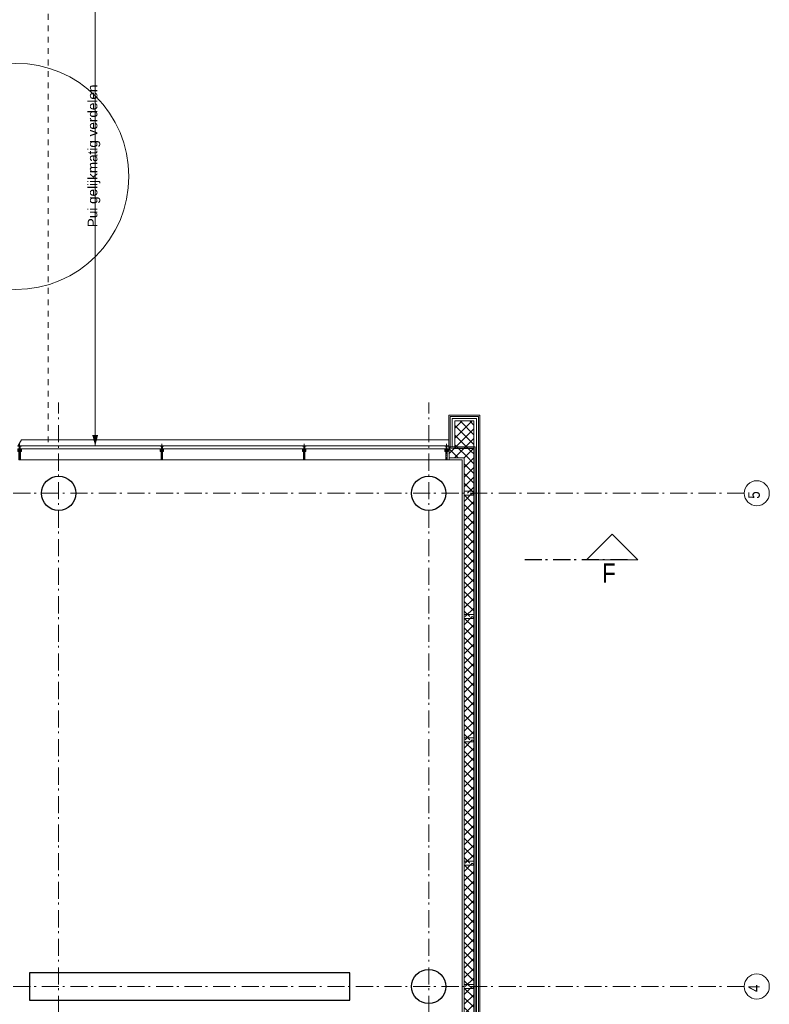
# Model space of a CAD drawing. Header units: millimetres. Extents: x 45699 to 251499, y 244 to 86446.
# Tile 185 of 240: x 240561 to 251499, y 30380 to 44752. Entities that reach past the tile are written whole.
import ezdxf

# ---------------------------------------------------------------- set-up
doc = ezdxf.new("R2010")
doc.units = ezdxf.units.MM
doc.header["$LTSCALE"] = 400
for name, pattern in [('STYLE_01', [0.416641, 0.208282, -0.208359]), ('STYLE_06', [1.041641, 0.625, -0.208282, 0.069427, -0.138931]), ('STYLE_15', [0.240945, 0.11811, -0.059055, 0.004724, -0.059055]), ('STYLE_16', [0.177165, 0.11811, -0.059055])]:
    doc.linetypes.add(name, pattern=pattern)
for name, color, linetype, lineweight in [('Binnenkozijnen', 140, 'Continuous', 15), ('Buitenkozijnen', 140, 'Continuous', 15), ('mat-beton (ihwg)', 5, 'Continuous', 25), ('None', 7, 'Continuous', 9), ('Tekst', 140, 'Continuous', 15)]:
    doc.layers.add(name, color=color, linetype=linetype, lineweight=lineweight)
doc.styles.add('Arial', font='arial.ttf', dxfattribs={"height": 176.388889})
doc.styles.add('Arial Narrow', font='ARIALN.TTF', dxfattribs={"height": 222.25})

# ---------------------------------------------------------------- blocks, each defined once
blk = doc.blocks.new('*X819')
at = {"layer": 'None', "lineweight": 5}
for p, q in [((58029, -4904), (58278, -4655)), ((58029, -4762), (58136, -4655)), ((58029, -5045), (58306, -4768)), ((58160, -5055), (58306, -4909)), ((58302, -5055), (58306, -5051))]:
    blk.add_line(p, q, dxfattribs=at)
at = {"layer": 'None', "lineweight": 13}
for p, q in [((58029, -4721), (58306, -4998)), ((58104, -4655), (58306, -4857)), ((58246, -4655), (58306, -4716)), ((58029, -4862), (58221, -5055)), ((58029, -5004), (58080, -5055))]:
    blk.add_line(p, q, dxfattribs=at)
blk = doc.blocks.new('*X820')
at = {"layer": 'None', "lineweight": 5}
for p, q in [((58164, -5193), (58304, -5053)), ((58164, -5335), (58304, -5195)), ((58164, -5476), (58304, -5336)), ((58164, -5617), (58304, -5477)), ((58212, -5710), (58304, -5619))]:
    blk.add_line(p, q, dxfattribs=at)
at = {"layer": 'None', "lineweight": 13}
for p, q in [((58190, -5166), (58304, -5279)), ((58261, -5095), (58304, -5137)), ((58164, -5280), (58304, -5420)), ((58164, -5421), (58304, -5561)), ((58164, -5563), (58304, -5703)), ((58164, -5704), (58169, -5710))]:
    blk.add_line(p, q, dxfattribs=at)
blk = doc.blocks.new('*X821')
at = {"layer": 'None', "lineweight": 5}
for p, q in [((57941, -5133), (58021, -5052)), ((58023, -5192), (58163, -5052))]:
    blk.add_line(p, q, dxfattribs=at)
at = {"layer": 'None', "lineweight": 13}
for p, q in [((57941, -5058), (58076, -5192)), ((58077, -5052), (58190, -5166)), ((58219, -5052), (58261, -5095))]:
    blk.add_line(p, q, dxfattribs=at)
blk = doc.blocks.new('*X500')
at = {"layer": 'None', "lineweight": 5}
for p, q in [((22, -119), (141, 0)), ((22, -260), (162, -120)), ((22, -402), (162, -262)), ((22, -543), (162, -403)), ((22, -685), (162, -545)), ((22, -826), (162, -686)), ((22, -967), (162, -827)), ((22, -1109), (162, -969)), ((22, -1250), (162, -1110)), ((22, -1392), (162, -1252)), ((22, -1533), (162, -1393)), ((22, -1675), (162, -1535)), ((38, -1800), (162, -1676))]:
    blk.add_line(p, q, dxfattribs=at)
at = {"layer": 'None', "lineweight": 13}
for p, q in [((141, 0), (162, -21)), ((22, -22), (162, -162)), ((22, -164), (162, -304)), ((22, -305), (162, -445)), ((22, -447), (162, -587)), ((22, -588), (162, -728)), ((22, -729), (162, -869)), ((22, -871), (162, -1011)), ((22, -1012), (162, -1152)), ((22, -1154), (162, -1294)), ((22, -1295), (162, -1435)), ((22, -1436), (162, -1576)), ((22, -1578), (162, -1718)), ((22, -1719), (103, -1800))]:
    blk.add_line(p, q, dxfattribs=at)
blk = doc.blocks.new('HoutSkeletBouw element 1800mm (2D)')
at = {"layer": 'None', "color": 140, "lineweight": 15}
for p, q in [((-5, -1800), (-5, 0)), ((22.5, -1800), (22.5, 0)), ((162.5, -1800), (162.5, 0)), ((180.5, -1800), (180.5, 0)), ((230, -1800), (230, 0)), ((250, -1800), (250, 0))]:
    blk.add_line(p, q, dxfattribs=at)
at = {"layer": 'None', "color": 140, "linetype": 'Continuous', "lineweight": 15}
for p, q in [((22.5, -1800), (22.5, 0)), ((162.5, -1800), (162.5, 0))]:
    blk.add_line(p, q, dxfattribs=at)
at = {"layer": 'None', "color": 8, "linetype": 'Continuous', "lineweight": 5}
blk.add_line((202.5, 0), (202.5, -1800), dxfattribs=at)
at = {"layer": 'None', "color": 140, "linetype": 'Continuous', "lineweight": 15}
blk.add_lwpolyline([(22.5, 30), (162.5, 30), (162.5, -30), (22.5, -30)], close=True, dxfattribs=at)
at = {"layer": 'None', "color": 140}
blk.add_blockref('*X500', (0, 0), dxfattribs=at)
blk = doc.blocks.new('Kolom O 500')
at = {"layer": 'mat-beton (ihwg)', "lineweight": 25}
blk.add_circle((0, 0), 250, dxfattribs=at)
blk = doc.blocks.new('*U497')
at = {"layer": 'None', "color": 8, "lineweight": 5, "flags": 128}
for points in [[(-5, -154), (-5, -154, 0.414214), (-5, -155), (-5, -173), (-5, -173, 0.414214), (-5, -173), (-4, -173), (-4, -173, 0.414214), (-3, -173), (-3, -173, 0.414214), (-4, -172), (-4, -172), (-4, -169), (-4, -169, -0.414214), (-4, -168), (-3, -168), (-3, -168, 0.221695), (-2, -168), (-1, -167), (-1, -167, -0.466308), (1, -167), (2, -168), (2, -168, 0.221695), (3, -168), (4, -168), (4, -168, -0.414214), (5, -169), (5, -172), (4, -172), (4, -172, 0.414214), (4, -173), (4, -173, 0.414214), (4, -173), (5, -173), (5, -173, 0.414214), (6, -173), (6, -155), (6, -155, 0.414214), (5, -154), (5, -154), (5, -155), (5, -155, -0.414214), (4, -155), (4, -155), (4, -155, -0.414214), (3, -155), (3, -151), (3, -151, -0.414214), (4, -150), (4, -150), (4, -150, -0.414214), (5, -150), (5, -151), (5, -151), (5, -151, 0.414214), (6, -150), (6, -138), (6, -138, 0.351868), (5, -137), (5, -137, 0.351868), (5, -137), (4, -139), (4, -139, 0.314902), (4, -139), (4, -140), (4, -140, -0.198912), (5, -140), (5, -140), (5, -140, -0.198912), (4, -140), (4, -141), (4, -141, 0.414214), (4, -141), (4, -141), (4, -141, -0.198912), (5, -141), (5, -142), (5, -142, -0.198912), (4, -142), (4, -142), (4, -142, 0.414214), (4, -142), (4, -143), (4, -143, -0.198912), (5, -143), (5, -143), (5, -143, -0.087489), (5, -143), (4, -144), (4, -149), (4, -149, -0.414214), (4, -149), (-4, -149), (-4, -149, -0.414214), (-4, -149), (-4, -144), (-4, -143), (-4, -143, -0.087489), (-4, -143), (-4, -143), (-4, -143, -0.198912), (-4, -143), (-4, -142), (-4, -142, 0.414214), (-4, -142), (-4, -142), (-4, -142, -0.198912), (-4, -142), (-4, -141), (-4, -141, -0.198912), (-4, -141), (-4, -141), (-4, -141, 0.414214), (-4, -141), (-4, -140), (-4, -140, -0.198912), (-4, -140), (-4, -140), (-4, -140, -0.198912), (-4, -140), (-4, -139), (-4, -139, 0.314902), (-4, -139), (-5, -137), (-5, -137, 0.351868), (-5, -137), (-5, -137, 0.351868), (-5, -138), (-5, -150), (-5, -150, 0.414214), (-5, -151), (-5, -151), (-5, -150), (-5, -150, -0.414214), (-4, -150), (-4, -150), (-4, -150, -0.414214), (-3, -151), (-3, -155), (-3, -155, -0.414214), (-4, -155), (-4, -155), (-4, -155, -0.414214), (-5, -155), (-5, -154)], [(-4, -162, -0.414214), (-4, -161), (-3, -161), (-3, -161, 0.414214), (-2, -161), (-2, -160), (-2, -160, 0.414214), (-3, -160), (-4, -160), (-4, -160, -0.414214), (-4, -160), (-4, -157), (-4, -157, -0.414214), (-4, -156), (4, -156), (4, -156, -0.414214), (5, -157), (5, -160), (5, -160, -0.414214), (4, -160), (3, -160), (3, -160, 0.414214), (3, -160), (3, -161), (3, -161, 0.414214), (3, -161), (4, -161), (4, -161, -0.414214), (5, -162), (5, -167), (5, -167, -0.414214), (4, -167), (3, -167), (3, -167, -0.221695), (3, -167), (2, -166), (2, -166, 0.466308), (-2, -166), (-3, -167), (-3, -167, -0.221695), (-3, -167), (-4, -167), (-4, -167, -0.414214), (-4, -167), (-4, -162)], [(-2, -150, 0.414214), (-2, -150), (-2, -155), (-2, -155, 0.414214), (-2, -155), (2, -155), (2, -155, 0.414214), (2, -155), (2, -150), (2, -150, 0.414214), (2, -150), (-2, -150)]]:
    blk.add_lwpolyline(points, format="xyb", close=True, dxfattribs=at)
blk = doc.blocks.new('*U498')
at = {"layer": 'None', "color": 8, "lineweight": 5, "flags": 128}
for points in [[(-13, -183), (-13, -182), (-14, -181), (-14, -181, 0.36397), (-15, -181), (-15, -181), (-15, -182), (-15, -182, -0.36397), (-16, -182), (-16, -182), (-16, -181), (-16, -181, 0.36397), (-17, -181), (-17, -181), (-17, -182), (-17, -182, -0.36397), (-18, -182), (-18, -182), (-18, -181), (-18, -181, 0.36397), (-18, -181), (-18, -181), (-19, -182), (-19, -182, -0.36397), (-19, -182), (-19, -182), (-20, -181), (-20, -181, 0.36397), (-20, -181), (-20, -181), (-21, -182), (-21, -182, -0.36397), (-21, -182), (-21, -182), (-22, -181), (-22, -181, 0.36397), (-22, -181), (-22, -181), (-22, -181), (-23, -181), (-23, -181), (-23, -181, 0.36397), (-24, -181), (-24, -181), (-24, -181), (-24, -181), (-24, -181, -0.267949), (-25, -181), (-25, -181), (-25, -181), (-25, -181, 0.339454), (-25, -181), (-25, -181, 0.339454), (-25, -181), (-25, -181), (-25, -184), (-25, -184, 0.414214), (-25, -185), (-25, -185), (-24, -185), (-24, -185, 0.414214), (-24, -184), (-24, -184), (-24, -183), (-24, -183, 0.236068), (-24, -182), (-24, -182), (-24, -182, -0.548276), (-24, -182), (-24, -182, -0.548276), (-24, -182), (-24, -182), (-24, -182, 0.250388), (-24, -182), (-24, -182), (-23, -182), (-23, -182, -0.414214), (-22, -183), (-22, -183), (-22, -183), (-22, -183, 0.414214), (-22, -184), (-22, -184), (-22, -184), (-22, -184, 0.131652), (-22, -184), (-22, -184), (-20, -183), (-13, -183)], [(-6, -181), (-6, -181, -0.388879), (-9, -183), (-9, -183), (-20, -183), (-22, -184), (-23, -184), (-23, -183), (-24, -183), (-24, -185), (24, -185), (24, -183), (23, -183), (23, -184), (22, -184), (20, -183), (9, -183), (9, -183, -0.388879), (6, -181), (6, -181), (5, -173), (3, -173), (3, -171), (-2, -171), (-2, -173), (-5, -173), (-6, -181)], [(14, -183), (14, -182), (15, -181), (15, -181, -0.36397), (15, -181), (15, -181), (15, -182), (15, -182, 0.36397), (16, -182), (16, -182), (16, -181), (16, -181, -0.36397), (17, -181), (17, -181), (17, -182), (17, -182, 0.36397), (18, -182), (18, -182), (18, -181), (18, -181, -0.36397), (19, -181), (19, -181), (19, -182), (19, -182, 0.36397), (19, -182), (19, -182), (20, -181), (20, -181, -0.36397), (20, -181), (20, -181), (21, -182), (21, -182, 0.36397), (21, -182), (21, -182), (22, -181), (22, -181, -0.36397), (22, -181), (22, -181), (22, -181), (23, -181), (24, -181), (24, -181, -0.36397), (24, -181), (24, -181), (24, -181), (25, -181), (25, -181, 0.267949), (25, -181), (25, -181), (25, -181), (25, -181, -0.339454), (25, -181), (25, -181, -0.339454), (26, -181), (26, -181), (26, -184), (26, -184, -0.414214), (25, -185), (25, -185), (24, -185), (24, -185, -0.414214), (24, -184), (24, -184), (24, -183), (24, -183, -0.236068), (24, -182), (24, -182), (24, -182, 0.548276), (24, -182), (24, -182, 0.548276), (24, -182), (24, -182), (24, -182, -0.250388), (24, -182), (24, -182), (23, -182), (23, -182, 0.414214), (23, -183), (23, -183), (23, -183), (23, -183, -0.414214), (22, -184), (22, -184), (22, -184), (22, -184, -0.131652), (22, -184), (22, -184), (21, -183), (14, -183)]]:
    blk.add_lwpolyline(points, format="xyb", close=True, dxfattribs=at)
blk = doc.blocks.new('verticale stijl 150x50 UV')
at = {"layer": 'None', "color": 8, "linetype": 'STYLE_15', "lineweight": 5}
blk.add_line((0, -216), (0, 35), dxfattribs=at)
at = {"layer": 'None', "color": 8, "lineweight": 5}
for p, q in [((-26, -143), (-26, -143)), ((-25, -133), (-25, -133)), ((-25, -134), (-25, -134)), ((-25, -135), (-25, -135)), ((-25, -136), (-25, -136)), ((-25, -137), (-25, -137)), ((-25, -137), (-25, -137)), ((-25, -138), (-25, -138)), ((-25, -139), (-25, -139)), ((-25, -140), (-25, -140)), ((-25, -141), (-25, -141)), ((-25, -142), (-25, -142)), ((-25, -142), (-25, -142)), ((-25, -143), (-25, -143)), ((-24, -133), (-24, -133)), ((-24, -134), (-24, -134)), ((-24, -135), (-24, -135)), ((-24, -135), (-24, -135)), ((-24, -136), (-24, -136)), ((-24, -137), (-24, -137)), ((-24, -138), (-24, -138)), ((-24, -139), (-24, -139)), ((-24, -139), (-24, -139)), ((-24, -140), (-24, -140)), ((-24, -141), (-24, -141)), ((-24, -142), (-24, -142)), ((-24, -143), (-24, -143)), ((-23, -133), (-23, -133)), ((-23, -134), (-23, -134)), ((-23, -135), (-23, -135)), ((-23, -136), (-23, -136)), ((-23, -137), (-23, -137)), ((-23, -137), (-23, -137)), ((-23, -138), (-23, -138)), ((-23, -139), (-23, -139)), ((-23, -140), (-23, -140)), ((-23, -141), (-23, -141)), ((-23, -142), (-23, -142)), ((-22, -127), (-22, -127)), ((-22, -128), (-22, -128)), ((-22, -129), (-22, -129)), ((-22, -129), (-22, -129)), ((-22, -130), (-22, -130)), ((-22, -131), (-22, -131)), ((-22, -132), (-22, -132)), ((-22, -133), (-22, -133)), ((-22, -133), (-22, -133)), ((-22, -133), (-22, -133)), ((-22, -134), (-22, -134)), ((-22, -134), (-22, -134)), ((-22, -135), (-22, -135)), ((-22, -135), (-22, -135)), ((-22, -140), (-22, -140)), ((-22, -140), (-22, -140)), ((-22, -141), (-22, -141)), ((-22, -141), (-22, -141)), ((-22, -142), (-22, -142)), ((-21, -126), (-21, -126)), ((-21, -129), (-21, -129)), ((-21, -130), (-21, -130)), ((-21, -131), (-21, -131)), ((-21, -131), (-21, -131)), ((-21, -132), (-21, -132)), ((-21, -133), (-21, -133)), ((-21, -134), (-21, -134)), ((-21, -135), (-21, -135)), ((-21, -135), (-21, -135)), ((-21, -136), (-21, -136)), ((-21, -137), (-21, -137)), ((-21, -138), (-21, -138)), ((-21, -139), (-21, -139)), ((-21, -139), (-21, -139)), ((-21, -140), (-21, -140)), ((-21, -141), (-21, -141)), ((-20, -126), (-20, -126)), ((-20, -130), (-20, -130)), ((-20, -131), (-20, -131)), ((-20, -132), (-20, -132)), ((-20, -133), (-20, -133)), ((-20, -133), (-20, -133)), ((-20, -134), (-20, -134)), ((-20, -135), (-20, -135)), ((-20, -136), (-20, -136)), ((-20, -137), (-20, -137)), ((-20, -137), (-20, -137)), ((-20, -138), (-20, -138)), ((-20, -139), (-20, -139)), ((-20, -140), (-20, -140)), ((-20, -141), (-20, -141)), ((-20, -142), (-20, -142)), ((-20, -142), (-20, -142)), ((-20, -143), (-20, -143)), ((-19, -126), (-19, -126)), ((-19, -127), (-19, -127)), ((-19, -129), (-19, -129)), ((-19, -130), (-19, -130)), ((-19, -131), (-19, -131)), ((-19, -131), (-19, -131)), ((-19, -132), (-19, -132)), ((-19, -133), (-19, -133)), ((-19, -134), (-19, -134)), ((-19, -135), (-19, -135)), ((-19, -140), (-19, -140)), ((-19, -141), (-19, -141)), ((-19, -142), (-19, -142)), ((-18, -128), (-18, -128)), ((-18, -129), (-18, -129)), ((-18, -129), (-18, -129)), ((-18, -133), (-18, -133)), ((-18, -134), (-18, -134)), ((-18, -135), (-18, -135)), ((-18, -140), (-18, -140)), ((-18, -141), (-18, -141)), ((-18, -142), (-18, -142)), ((-18, -142), (-18, -142)), ((-17, -133), (-17, -133)), ((-17, -133), (-17, -133)), ((-17, -134), (-17, -134)), ((-17, -134), (-17, -134)), ((-17, -135), (-17, -135)), ((-17, -135), (-17, -135)), ((-17, -135), (-17, -135)), ((-17, -136), (-17, -136)), ((-17, -136), (-17, -136)), ((-17, -137), (-17, -137)), ((-17, -137), (-17, -137)), ((-17, -137), (-17, -137)), ((-17, -138), (-17, -138)), ((-17, -138), (-17, -138)), ((-17, -139), (-17, -139)), ((-17, -139), (-17, -139)), ((-17, -139), (-17, -139)), ((-17, -140), (-17, -140)), ((-17, -140), (-17, -140)), ((-17, -141), (-17, -141)), ((-17, -141), (-17, -141)), ((-17, -142), (-17, -142)), ((-17, -142), (-17, -142)), ((-17, -142), (-17, -142)), ((-17, -143), (-17, -143)), ((-17, -143), (-17, -143)), ((-16, -141), (-16, -141)), ((-16, -142), (-16, -142)), ((-16, -143), (-16, -143)), ((-15, -142), (-15, -142)), ((-15, -143), (-15, -143)), ((-14, -142), (-14, -142)), ((-14, -143), (-14, -143)), ((-14, -144), (-14, -144)), ((-13, -143), (-13, -143)), ((-26, -144), (-26, -144)), ((-25, -145), (-25, -145)), ((-24, -144), (-24, -144)), ((-23, -145), (-23, -145)), ((-22, -144), (-22, -144)), ((-22, -145), (-22, -145)), ((-21, -144), (-21, -144)), ((-20, -144), (-20, -144)), ((-16, -144), (-16, -144)), ((-15, -144), (-15, -144)), ((-15, -145), (-15, -145)), ((-14, -144), (-14, -144)), ((-13, -144), (-13, -144))]:
    blk.add_line(p, q, dxfattribs=at)
at = {"layer": 'None', "color": 8, "linetype": 'STYLE_16', "lineweight": 5}
for p, q in [((-2, -155), (0, -154)), ((-2, -157), (-2, -155)), ((-1, -157), (-1, -155)), ((-1, -157), (-1, -155)), ((2, -155), (0, -154)), ((1, -157), (1, -155)), ((2, -157), (2, -155)), ((2, -157), (2, -155))]:
    blk.add_line(p, q, dxfattribs=at)
at = {"layer": 'None', "color": 8, "linetype": 'Continuous', "lineweight": 5, "flags": 128}
for points in [[(-10, 15), (10, 15), (10, -105), (25, -105), (25, -117), (-25, -117), (-25, -105), (-10, -105)], [(-8, 13), (-8, -105), (8, -105), (8, 13)], [(8, -107), (-8, -107), (-23, -107), (-23, -115), (23, -115), (23, -107)]]:
    blk.add_lwpolyline(points, close=True, dxfattribs=at)
at = {"layer": 'None', "color": 8, "lineweight": 5, "flags": 128}
for points in [[(-15, -145), (-15, -145, 0.390793), (-13, -144), (-13, -144, 0.390793), (-14, -142), (-14, -142, -0.352623), (-16, -140), (-16, -133), (-16, -133, 0.414214), (-16, -133), (-18, -133), (-18, -133), (-18, -133, -0.520293), (-18, -133), (-18, -130), (-18, -130), (-18, -128), (-18, -128, -0.577863), (-18, -128), (-18, -128), (-18, -128, 0.366605), (-18, -127), (-18, -127, 0.366605), (-18, -127), (-18, -127, -0.130834), (-19, -126), (-19, -126, 0.439074), (-21, -126), (-21, -126, -0.133252), (-22, -127), (-22, -127, 0.366605), (-22, -127), (-22, -127, 0.366605), (-22, -128), (-22, -128), (-22, -128, -0.577455), (-22, -128), (-22, -130), (-22, -130), (-22, -133), (-22, -133, -0.52048), (-22, -133), (-22, -133), (-25, -133), (-25, -133, 0.414214), (-25, -133), (-25, -141), (-25, -141, -0.255976), (-26, -143), (-26, -143, 0.749676), (-25, -145), (-21, -145), (-21, -145, 0.414214), (-19, -143), (-19, -143, -0.402808), (-19, -142), (-19, -142, -0.402808), (-18, -143), (-18, -143, 0.233259), (-18, -143), (-15, -144), (-15, -144, -0.419014), (-15, -144), (-15, -144, -0.419014), (-15, -144), (-16, -144), (-16, -144, 0.414214), (-16, -144), (-16, -144, 0.414214), (-16, -145)], [(-23, -142), (-23, -142, 0.418874), (-24, -142), (-24, -142, -0.396568), (-25, -143), (-25, -143, 0.437017), (-26, -144), (-26, -144, 0.437017), (-25, -144), (-22, -144), (-22, -144, 0.263556), (-20, -143), (-20, -143, 0.552342), (-21, -142)], [(25, -133), (25, -117), (23, -117), (-23, -117), (-25, -117), (-25, -133), (-22, -133), (-22, -128), (-23, -128), (-23, -127), (-22, -127), (-22, -125), (-22, -124), (-22, -120), (-22, -120, -0.414214), (-20, -119), (-20, -119), (-20, -119, -0.414214), (-18, -120), (-18, -124), (-18, -125), (-18, -127), (-18, -127), (-18, -128), (-18, -128), (-18, -133), (-16, -133), (-16, -120), (-16, -120, -0.414214), (-15, -119), (-15, -119), (-7, -119), (-7, -119, -0.414214), (-5, -120), (-5, -137), (-4, -137), (-4, -140), (-4, -140), (-4, -140), (-4, -141), (-4, -141), (-4, -142), (-4, -142), (-4, -143), (-4, -144), (-4, -149), (-2, -149), (-2, -138), (-2, -138, -0.414214), (0, -136), (0, -136), (0, -136, -0.414214), (2, -138), (2, -149), (4, -149), (4, -144), (4, -143), (4, -142), (4, -142), (4, -141), (4, -141), (4, -140), (4, -140), (4, -140), (4, -137), (5, -137), (5, -120), (5, -120, -0.414214), (7, -119), (7, -119), (15, -119), (15, -119, -0.414214), (16, -120), (16, -133), (18, -133), (18, -128), (18, -128), (18, -127), (18, -127), (18, -125), (18, -124), (18, -120), (18, -120, -0.414214), (20, -119), (20, -119), (20, -119, -0.414214), (22, -120), (22, -124), (22, -125), (22, -127), (23, -127), (23, -128), (22, -128), (22, -133)], [(-23, -136), (-23, -136, -0.414214), (-22, -135), (-22, -135, -0.414214), (-21, -136), (-21, -139), (-21, -139, -0.414214), (-22, -140), (-22, -140, -0.414214), (-23, -139)], [(-21, -128, -0.29188), (-21, -127), (-20, -127), (-20, -127, -0.344328), (-20, -127), (-19, -127), (-19, -127, -0.29188), (-19, -128), (-19, -130), (-19, -130, -0.348796), (-20, -130), (-20, -130, -0.348796), (-21, -130), (-21, -128)], [(-19, -140, -0.414214), (-20, -139), (-20, -136), (-20, -136, -0.414214), (-19, -135), (-19, -135, -0.414214), (-18, -136), (-18, -139), (-18, -139, -0.414214), (-19, -140)], [(15, -145), (15, -145, -0.390793), (13, -144), (13, -144, -0.390793), (14, -142), (14, -142, 0.352623), (16, -140), (16, -133), (16, -133, -0.414214), (16, -133), (18, -133), (18, -133), (18, -133, 0.520293), (18, -133), (18, -130), (18, -130), (18, -128), (18, -128, 0.577863), (18, -128), (18, -128), (18, -128, -0.366605), (18, -127), (18, -127, -0.366605), (18, -127), (18, -127, 0.130834), (19, -126), (19, -126, -0.439074), (21, -126), (21, -126, 0.133252), (22, -127), (22, -127, -0.366605), (22, -127), (22, -127, -0.366605), (22, -128), (22, -128), (22, -128, 0.577455), (22, -128), (22, -130), (22, -130), (22, -133), (22, -133, 0.52048), (22, -133), (22, -133), (25, -133), (25, -133, -0.414214), (25, -133), (25, -141), (25, -141, 0.255976), (26, -143), (26, -143, -0.749676), (25, -145), (21, -145), (21, -145, -0.414214), (19, -143), (19, -143, 0.402808), (19, -142), (19, -142, 0.402808), (18, -143), (18, -143, -0.233259), (18, -143), (15, -144), (15, -144, 0.419014), (15, -144), (15, -144, 0.419014), (15, -144), (16, -144), (16, -144, -0.414214), (16, -144), (16, -144, -0.414214), (16, -145)], [(19, -140, 0.414214), (20, -139), (20, -136), (20, -136, 0.414214), (19, -135), (19, -135, 0.414214), (18, -136), (18, -139), (18, -139, 0.414214), (19, -140)], [(21, -128, 0.29188), (21, -127), (20, -127), (20, -127, 0.344328), (20, -127), (19, -127), (19, -127, 0.29188), (19, -128), (19, -130), (19, -130, 0.348796), (20, -130), (20, -130, 0.348796), (21, -130), (21, -128)], [(23, -142), (23, -142, -0.418874), (24, -142), (24, -142, 0.396568), (25, -143), (25, -143, -0.437017), (26, -144), (26, -144, -0.437017), (25, -144), (22, -144), (22, -144, -0.263556), (20, -143), (20, -143, -0.552342), (21, -142)], [(23, -136), (23, -136, 0.414214), (22, -135), (22, -135, 0.414214), (21, -136), (21, -139), (21, -139, 0.414214), (22, -140), (22, -140, 0.414214), (23, -139)], [(0, -157), (0, -157, -0.163834), (-4, -156), (-4, -156), (-4, -156, -0.234469), (-5, -155), (-5, -155), (-5, -154), (5, -154), (5, -155), (5, -155, -0.234469), (4, -156), (4, -156), (4, -156, -0.163834), (0, -157), (0, -157)]]:
    blk.add_lwpolyline(points, format="xyb", close=True, dxfattribs=at)
blk.add_lwpolyline([(4, -119), (4, -134), (-4, -134), (-4, -119)], close=True, dxfattribs=at)
at = {"layer": 'None', "color": 8, "linetype": 'STYLE_16', "lineweight": 5}
for centre, radius, start, end in [((-2, -158), 3.38, 79.3357, 100.6643), ((0, -163), 8.16, 82.9585, 97.0415), ((0, -160), 3.5, 73.4149, 106.5851), ((2, -158), 3.38, 79.3357, 100.6643)]:
    blk.add_arc(centre, radius, start, end, dxfattribs=at)
at = {"layer": 'None', "color": 7}
for name in ['*U497', '*U498']:
    blk.add_blockref(name, (0, 0), dxfattribs=at)

msp = doc.modelspace()

# ---------------------------------------------------------------- linework, layer by layer
at = {"layer": 'Buitenkozijnen', "color": 140, "linetype": 'Continuous', "lineweight": 15}
for p, q in [((246795, 38530), (240549, 38530)), ((246795, 38490), (240549, 38490))]:
    msp.add_line(p, q, dxfattribs=at)
at = {"layer": 'Buitenkozijnen', "color": 43, "linetype": 'Continuous', "lineweight": 9}
msp.add_line((240570, 38330), (246824, 38330), dxfattribs=at)
msp.add_lwpolyline([(240585, 38620), (246824, 38620)], dxfattribs=at)
at = {"layer": 'mat-beton (ihwg)', "color": 92, "lineweight": 25}
msp.add_lwpolyline([(245379, 30440), (245379, 30840), (240704, 30840), (240704, 30440)], close=True, dxfattribs=at)
at = {"layer": 'None', "color": 140, "linetype": 'STYLE_01', "lineweight": 15}
msp.add_line((240974, 84500), (240974, 38530), dxfattribs=at)
at = {"layer": 'None', "color": 43, "linetype": 'Continuous', "lineweight": 9}
for p, q in [((241662, 38530), (241662, 46400)), ((240585, 38620), (240536, 38536))]:
    msp.add_line(p, q, dxfattribs=at)
at = {"layer": 'None', "color": 43, "linetype": 'STYLE_06', "lineweight": 9}
for p, q in [((241129, 6920), (241129, 39166)), ((246529, 6920), (246529, 39166)), ((251133, 37840), (217413, 37840)), ((251133, 30640), (217413, 30640))]:
    msp.add_line(p, q, dxfattribs=at)
at = {"layer": 'None', "color": 140, "linetype": 'Continuous', "lineweight": 15}
for p, q in [((246824, 38980), (247274, 38980)), ((246824, 38501), (246824, 38980)), ((246844, 38960), (247254, 38960)), ((246844, 38501), (246844, 38960)), ((246844, 38501), (246824, 38501)), ((246825, 38497), (246825, 38357)), ((247187, 38497), (246825, 38497)), ((247187, 37840), (247187, 38497)), ((247047, 38357), (246825, 38357)), ((247047, 37840), (247047, 38357))]:
    msp.add_line(p, q, dxfattribs=at)
at = {"layer": 'None', "color": 140, "lineweight": 15}
for p, q in [((247254, 37840), (247254, 38960)), ((247274, 37840), (247274, 38980)), ((246825, 38515), (246825, 38497)), ((247205, 38515), (246825, 38515)), ((247187, 38497), (246825, 38497)), ((247187, 37840), (247187, 38497)), ((247205, 37840), (247205, 38515)), ((246825, 38357), (246825, 38330)), ((247047, 38357), (246825, 38357)), ((247019, 38330), (246825, 38330)), ((247019, 37840), (247019, 38330)), ((247047, 37840), (247047, 38357))]:
    msp.add_line(p, q, dxfattribs=at)
at = {"layer": 'None', "color": 8, "linetype": 'Continuous', "lineweight": 5}
msp.add_line((247227, 38427), (247227, 37840), dxfattribs=at)
at = {"layer": 'None', "color": 92, "linetype": 'STYLE_06', "lineweight": 25}
msp.add_line((249429, 36869), (247929, 36869), dxfattribs=at)
at = {"layer": 'None', "color": 8, "linetype": 'Continuous', "lineweight": 5}
msp.add_lwpolyline([(246872, 38515), (246872, 38932), (247227, 38932), (247227, 38428)], dxfattribs=at)
at = {"layer": 'None', "color": 140, "linetype": 'Continuous', "lineweight": 15}
msp.add_lwpolyline([(246912, 38895), (247189, 38895), (247189, 38495), (246912, 38495)], close=True, dxfattribs=at)
at = {"layer": 'None', "color": 140, "linetype": 'Continuous', "lineweight": 15, "flags": 128}
msp.add_lwpolyline([(249580, 36869), (248830, 36869), (249205, 37244)], close=True, dxfattribs=at)
at = {"layer": 'None', "color": 8, "linetype": 'Continuous', "lineweight": 5}
msp.add_circle((240504, 42465), 1650, dxfattribs=at)
at = {"layer": 'None', "color": 43, "linetype": 'Continuous', "lineweight": 9}
for centre in [(251316, 37840), (251316, 30640)]:
    msp.add_circle(centre, 183, dxfattribs=at)
at = {"layer": 'None', "color": 43, "lineweight": 9}
msp.add_solid([(241662, 38530), (241620, 38689), (241705, 38689)], dxfattribs=at)

# ---------------------------------------------------------------- block references
at = {"layer": 'Buitenkozijnen', "color": 7, "xscale": -1, "rotation": 180}
for p in [(240560, 38345), (242636, 38345), (244713, 38345), (246789, 38345)]:
    msp.add_blockref('verticale stijl 150x50 UV', p, dxfattribs=at)
at = {"layer": 'Buitenkozijnen', "color": 43}
msp.add_blockref('Kolom O 500', (241129, 37840), dxfattribs=at)
at = {"layer": 'Buitenkozijnen', "color": 7}
msp.add_blockref('Kolom O 500', (246529, 37840), dxfattribs=at)
at = {"layer": 'None', "color": 140}
for name in ['*X819', '*X821', '*X820']:
    msp.add_blockref(name, (188883, 43550), dxfattribs=at)
at = {"layer": 'None', "color": 7}
for p in [(247024, 37840), (247024, 36040), (247024, 34240), (247024, 32440), (247024, 30640)]:
    msp.add_blockref('HoutSkeletBouw element 1800mm (2D)', p, dxfattribs=at)
at = {"layer": 'None', "color": 7, "rotation": 90}
msp.add_blockref('Kolom O 500', (246529, 30640), dxfattribs=at)

# ---------------------------------------------------------------- texts
at = {"layer": 'Binnenkozijnen', "color": 1, "insert": (249060, 36816), "char_height": 282, "attachment_point": 1, "style": 'Arial Narrow'}
msp.add_mtext('F', dxfattribs=at)
at = {"layer": 'None', "color": 43, "char_height": 169, "width": 160.91, "attachment_point": 1, "rotation": 90, "style": 'Arial Narrow'}
for s, insert in [('5', (251191, 37760)), ('4', (251191, 30560))]:
    msp.add_mtext(s, dxfattribs=dict(at, insert=insert))
at = {"layer": 'Tekst', "color": 43, "insert": (241553, 41723), "char_height": 141.11, "attachment_point": 1, "rotation": 90, "style": 'Arial'}
msp.add_mtext('Pui gelijkmatig verdelen', dxfattribs=at)

doc.saveas('drawing.dxf')
